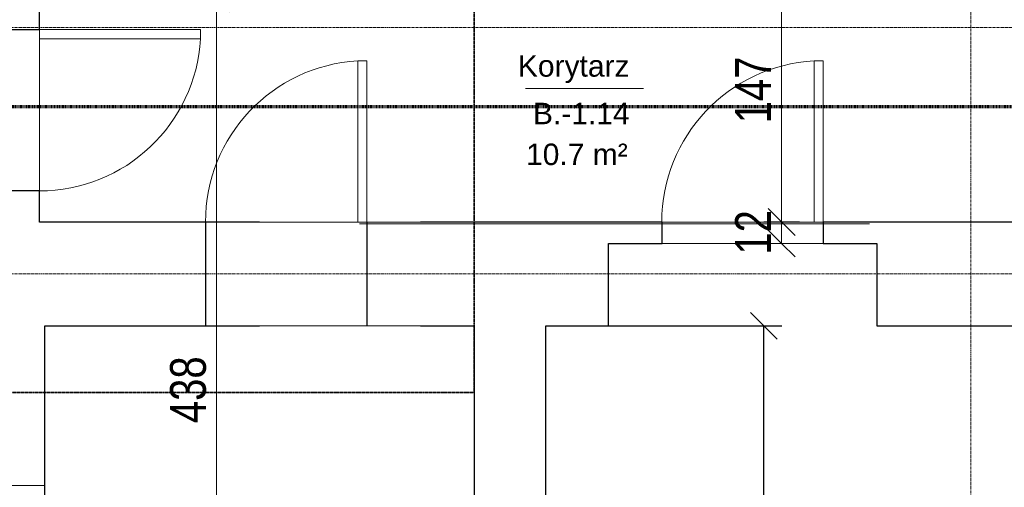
# Model space of a CAD drawing. Header units: millimetres. Extents: x -56641 to 6003, y -24465 to 16563.
# Tile 54 of 79: x -29723 to -24221, y 1183 to 3796. Entities that reach past the tile are written whole.
import ezdxf

# ---------------------------------------------------------------- set-up
doc = ezdxf.new("R2010")
doc.units = ezdxf.units.MM
for name, pattern in [('__FK_przerywana', [3.2004, 1.6002, -1.6002]), ('Kreska', [6.35, 3.175, -3.175]), ('Linia siatki', [22.225, 12.7, -3.175, 3.175, -3.175]), ('Ponad', [3.96875, 2.38125, -1.5875])]:
    doc.linetypes.add(name, pattern=pattern)
for name, color, linetype, lineweight in [('A-ANNO-DIMS', 7, 'Continuous', 5), ('A-ANNO-DIMS-100', 7, 'Continuous', 5), ('A-AREA-IDEN', 7, 'Continuous', 5), ('A-DOOR', 7, 'Continuous', 5), ('A-WALL', 7, 'Continuous', 5), ('G-ANNO-SYMB', 7, 'Continuous', 5), ('S-GRID', 7, 'Continuous', 5), ('S-STRS-MBND', 7, 'Ponad', 5)]:
    doc.layers.add(name, color=color, linetype=linetype, lineweight=lineweight)
doc.layers.add('A-DETL', color=7, linetype='Continuous', lineweight=5, true_color=0x00a600)
doc.layers.add('Default', color=7, linetype='Continuous')
doc.styles.add('Arial_2', font='arial.ttf', dxfattribs={"width": 0.8, "height": 200})
doc.styles.add('Arial_3', font='arial.ttf', dxfattribs={"height": 120})
doc.dimstyles.new('REVIT_standard', dxfattribs={"dimscale": 304.8, "dimtxt": 204.05188, "dimasz": 0.492126, "dimexe": 0.328084, "dimexo": 0.0625, "dimgap": 0, "dimtad": 1, "dimdec": 0, "dimlfac": 0.1, "dimzin": 0, "dimdsep": 46, "dimtxsty": 'Arial_2', "dimblk1": 'OBLIQUE', "dimblk2": 'OBLIQUE', "dimsah": 1, "dimcen": 0.09, "dimazin": 0, "dimtfac": 1, "dimtdec": 4, "dimtix": 1, "dimtmove": 0, "dimatfit": 3, "dimfxl": 0.328084, "dimfxlon": 1, "dimtvp": 1, "dimtolj": 1, "dimtzin": 0, "dimarcsym": 2})

# ---------------------------------------------------------------- blocks, each defined once
blk = doc.blocks.new('M_Jednoskrzydłowe płytowe - 90-1507569-RZUT PIWNICY')
at = {"layer": 'A-DOOR'}
for p, q in [((399, 60), (399, 960.2)), ((450, 960.2), (399, 960.2)), ((450, 60), (450, 960.2)), ((450, 60), (399, 60))]:
    blk.add_line(p, q, dxfattribs=at)
blk.add_arc((450, 60), 901.7, 93.2424, 180, dxfattribs=at)
blk = doc.blocks.new('M_Jednoskrzydłowe płytowe - 90-1502329-RZUT PIWNICY')
at = {"layer": 'A-DOOR'}
for p, q in [((399, -220), (399, -1120.2)), ((450, -220), (399, -220)), ((450, -220), (450, -1120.2)), ((450, -1120.2), (399, -1120.2))]:
    blk.add_line(p, q, dxfattribs=at)
blk.add_arc((450, -220), 901.7, 180, 266.7576, dxfattribs=at)
blk = doc.blocks.new('M_Jednoskrzydłowe płytowe - 90-1519630-RZUT PIWNICY')
at = {"layer": 'A-DOOR'}
for p, q in [((399, 290), (399, 1190.2)), ((450, 1190.2), (399, 1190.2)), ((450, 290), (450, 1190.2)), ((450, 290), (399, 290))]:
    blk.add_line(p, q, dxfattribs=at)
blk.add_arc((450, 290), 901.7, 93.2424, 180, dxfattribs=at)
blk = doc.blocks.new('DIMBLOCK46-RZUT PIWNICY')
at = {"layer": 'A-ANNO-DIMS-100', "color": 250, "true_color": 0x303030, "transparency": 16777216}
for p, q in [((-28623.5, 3915.6), (-28698.5, 3990.6)), ((-28623.5, 3915.6), (-28723.5, 3915.6)), ((-28623.5, 3915.6), (-28623.5, -464.4)), ((-28623.5, 3915.6), (-28548.5, 3840.6)), ((-28623.5, 3915.6), (-28523.5, 3915.6)), ((-28623.5, -464.4), (-28698.5, -389.4)), ((-28623.5, -464.4), (-28723.5, -464.4)), ((-28623.5, -464.4), (-28548.5, -539.4)), ((-28623.5, -464.4), (-28523.5, -464.4))]:
    blk.add_line(p, q, dxfattribs=at)
at = {"layer": 'A-ANNO-DIMS-100', "color": 0, "transparency": 16777216, "insert": (-28883.1, 1541.9), "char_height": 200, "width": 440.752, "attachment_point": 1, "rotation": 90, "line_spacing_factor": 0.941778, "style": 'Arial_2'}
blk.add_mtext('438', dxfattribs=at)
blk = doc.blocks.new('_Oblique')
at = {"color": 0, "linetype": 'ByBlock', "lineweight": -2}
blk.add_line((-0.5, -0.5), (0.5, 0.5), dxfattribs=at)
blk = doc.blocks.new('DIMBLOCK132-RZUT PIWNICY')
at = {"layer": 'A-ANNO-DIMS-100', "color": 250, "true_color": 0x303030, "transparency": 16777216}
for p, q in [((-25465.4, 4135.6), (-25540.4, 4210.6)), ((-25465.4, 4135.6), (-25565.4, 4135.6)), ((-25465.4, 4135.6), (-25465.4, 2665.6)), ((-25465.4, 4135.6), (-25390.4, 4060.6)), ((-25465.4, 4135.6), (-25365.4, 4135.6)), ((-25465.4, 2665.6), (-25540.4, 2740.6)), ((-25465.4, 2665.6), (-25565.4, 2665.6)), ((-25465.4, 2665.6), (-25390.4, 2590.6)), ((-25465.4, 2665.6), (-25365.4, 2665.6))]:
    blk.add_line(p, q, dxfattribs=at)
at = {"layer": 'A-ANNO-DIMS-100', "color": 0, "transparency": 16777216, "insert": (-25725.1, 3216.9), "char_height": 200, "width": 440.752, "attachment_point": 1, "rotation": 90, "line_spacing_factor": 0.941778, "style": 'Arial_2'}
blk.add_mtext('147', dxfattribs=at)
blk = doc.blocks.new('DIMBLOCK133-RZUT PIWNICY')
at = {"layer": 'A-ANNO-DIMS-100', "color": 250, "true_color": 0x303030, "transparency": 16777216}
for p, q in [((-25465.4, 2665.6), (-25540.4, 2740.6)), ((-25465.4, 2665.6), (-25565.4, 2665.6)), ((-25465.4, 2665.6), (-25465.4, 2545.6)), ((-25465.4, 2665.6), (-25390.4, 2590.6)), ((-25465.4, 2665.6), (-25365.4, 2665.6)), ((-25465.4, 2545.6), (-25540.4, 2620.6)), ((-25465.4, 2545.6), (-25565.4, 2545.6)), ((-25465.4, 2545.6), (-25390.4, 2470.6)), ((-25465.4, 2545.6), (-25365.4, 2545.6))]:
    blk.add_line(p, q, dxfattribs=at)
at = {"layer": 'A-ANNO-DIMS-100', "color": 0, "transparency": 16777216, "insert": (-25725.1, 2483.2), "char_height": 200, "width": 293.835, "attachment_point": 1, "rotation": 90, "line_spacing_factor": 0.941778, "style": 'Arial_2'}
blk.add_mtext('12', dxfattribs=at)
blk = doc.blocks.new('AN_pomieszczenia - Room Tag With Area-359654-RZUT PIWNICY')
at = {"layer": 'A-AREA-IDEN'}
for p in [(-3.295, 0), (3.295, 0)]:
    blk.add_line(p, (0, 0), dxfattribs=at)
blk = doc.blocks.new('*D396')
at = {"layer": 'A-ANNO-DIMS', "color": 0, "lineweight": -2, "transparency": 16777216}
for p, q in [((-26764.4, 2085.6), (-25465.2, 2085.6)), ((-25565.2, -435), (-25565.2, 2085.6)), ((-26764.4, -435), (-25465.2, -435))]:
    blk.add_line(p, q, dxfattribs=at)
at = {"layer": 'Defpoints', "color": 0, "transparency": 16777216}
for p in [(-26783.4, 2085.6), (-25565.2, 2085.6), (-26783.4, -435)]:
    blk.add_point(p, dxfattribs=at)
at = {"layer": 'A-ANNO-DIMS', "color": 0, "lineweight": -2, "transparency": 16777216, "xscale": 150, "yscale": 150, "zscale": 150}
for p, rotation in [((-25565.2, 2085.6), 90), ((-25565.2, -435), 270)]:
    blk.add_blockref('_Oblique', p, dxfattribs=dict(at, rotation=rotation))
at = {"layer": 'A-ANNO-DIMS', "color": 0, "transparency": 16777216, "insert": (-25667.3, 825.3), "char_height": 200, "attachment_point": 5, "rotation": 90, "style": 'Arial_2'}
blk.add_mtext('\\A1;252', dxfattribs=at)

msp = doc.modelspace()

# ---------------------------------------------------------------- linework, layer by layer
msp.add_line((-27783.083, 2665.593), (-27783.083, 2085.593))
at = {"layer": 'A-DETL', "color": 5, "linetype": '__FK_przerywana', "lineweight": 35, "true_color": 0x0000ff}
for p, q in [((-27183.416, 6255.593), (-27183.416, 1712.84)), ((-27183.416, 1712.84), (-34062.974, 1712.84))]:
    msp.add_line(p, q, dxfattribs=at)
at = {"layer": 'A-WALL', "lineweight": 25}
for p, q in [((-29613.416, 3740.593), (-29613.416, 3915.593)), ((-30053.416, 3740.593), (-29613.416, 3740.593)), ((-29613.416, 2840.593), (-30053.416, 2840.593)), ((-29613.416, 2665.593), (-29613.416, 2840.593)), ((-28383.416, 2665.593), (-29613.416, 2665.593)), ((-28683.083, 2085.593), (-28683.083, 2665.593)), ((-27783.083, 2665.593), (-27783.083, 2085.593)), ((-26133.416, 2665.593), (-27483.416, 2665.593)), ((-26133.416, 2545.593), (-26133.416, 2665.593)), ((-21933.416, 2665.593), (-25233.416, 2665.593)), ((-25233.416, 2665.593), (-25233.416, 2545.593)), ((-26433.416, 2085.593), (-26433.416, 2545.593)), ((-26433.416, 2545.593), (-26133.416, 2545.593)), ((-25233.416, 2545.593), (-24933.416, 2545.593)), ((-24933.416, 2545.593), (-24933.416, 2085.593)), ((-29583.416, 2085.593), (-28383.416, 2085.593)), ((-29583.416, -464.407), (-29583.416, 2085.593)), ((-27483.416, 2085.593), (-27183.416, 2085.593)), ((-27183.416, 2085.593), (-27183.416, -464.407)), ((-26783.416, 2085.593), (-26433.416, 2085.593)), ((-26783.416, -3304.407), (-26783.416, 2085.593)), ((-24933.416, 2085.593), (-23933.416, 2085.593))]:
    msp.add_line(p, q, dxfattribs=at)
at = {"layer": 'A-WALL'}
for p, q in [((-29613.416, 3740.593), (-29613.416, 2840.593)), ((-28383.416, 2665.593), (-27483.416, 2665.593)), ((-26133.416, 2665.593), (-25233.416, 2665.593)), ((-25233.416, 2545.593), (-26133.416, 2545.593)), ((-27483.416, 2085.593), (-28383.416, 2085.593))]:
    msp.add_line(p, q, dxfattribs=at)
at = {"layer": 'Default', "color": 7, "lineweight": 15, "ltscale": 35, "transparency": 33554687}
msp.add_line((-29583.416, 1193.487), (-30063.423, 1193.487), dxfattribs=at)
at = {"layer": 'G-ANNO-SYMB', "linetype": 'Kreska', "lineweight": 70}
msp.add_line((-54708.13, 3311.79), (-146.27, 3311.79), dxfattribs=at)
at = {"layer": 'S-GRID', "linetype": 'Linia siatki'}
for p, q in [((-24408.416, 10521.572), (-24408.416, -21375.488)), ((-55866.741, 3751.593), (1287.74, 3751.593)), ((-55866.741, 2375.593), (1287.74, 2375.593))]:
    msp.add_line(p, q, dxfattribs=at)
at = {"layer": 'S-STRS-MBND'}
msp.add_line((-27825.016, 2655.593), (-24974.016, 2655.593), dxfattribs=at)

# ---------------------------------------------------------------- block references
at = {"layer": 'A-AREA-IDEN', "xscale": 99.99999999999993, "yscale": 99.99999999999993, "zscale": 99.99999999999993}
msp.add_blockref('AN_pomieszczenia - Room Tag With Area-359654-RZUT PIWNICY', (-26567.672, 3412.357), dxfattribs=at)
at = {"layer": 'A-DOOR', "rotation": 89.99999999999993}
msp.add_blockref('M_Jednoskrzydłowe płytowe - 90-1502329-RZUT PIWNICY', (-29833.416, 3290.593), dxfattribs=at)
at = {"layer": 'A-DOOR'}
for name, p in [('M_Jednoskrzydłowe płytowe - 90-1519630-RZUT PIWNICY', (-28233.083, 2375.593)), ('M_Jednoskrzydłowe płytowe - 90-1507569-RZUT PIWNICY', (-25683.416, 2605.593))]:
    msp.add_blockref(name, p, dxfattribs=at)

# ---------------------------------------------------------------- texts
at = {"layer": 'A-AREA-IDEN', "char_height": 120, "attachment_point": 1, "style": 'Arial_3'}
for s, insert, width in [('Korytarz', (-26939.417, 3597.724), 809.70437), ('B.-1.14', (-26855.336, 3331.939), 705.485), ('10.7 m²', (-26893.792, 3103.624), 737.5525)]:
    msp.add_mtext(s, dxfattribs=dict(at, insert=insert, width=width))

# ---------------------------------------------------------------- dimensions: what is measured, and where the dimension line sits
at = {"layer": 'A-ANNO-DIMS', "color": 250, "true_color": 0x303030}
for base, p1, p2, override, picture, middle in [((-25465.408, 2665.593), (-25365.408, 4135.593), (-25365.408, 2665.593), {"dimpost": '<>', "dimfxl": 1470}, 'DIMBLOCK132-RZUT PIWNICY', (-25565.817, 3400.593)), ((-28623.476, -464.407), (-28523.476, 3915.593), (-28523.476, -464.407), {"dimpost": '<>', "dimfxl": 4380}, 'DIMBLOCK46-RZUT PIWNICY', (-28725.658, 1725.593)), ((-25465.408, 2545.593), (-25365.408, 2665.593), (-25365.408, 2545.593), {"dimpost": '<>', "dimfxl": 120}, 'DIMBLOCK133-RZUT PIWNICY', (-25565.817, 2605.593)), ((-25565.228, 2085.593), (-26783.416, -435), (-26783.416, 2085.593), {"dimpost": '<>', "dimfxl": 400}, '*D396', (-25667.342, 825.296))]:
    dim = msp.add_linear_dim(base=base, p1=p1, p2=p2, angle=90, dimstyle='REVIT_standard', override=override, dxfattribs=at)
    dim.commit()
    dim.dimension.update_dxf_attribs({"geometry": picture, "text_midpoint": middle})

doc.saveas('drawing.dxf')
